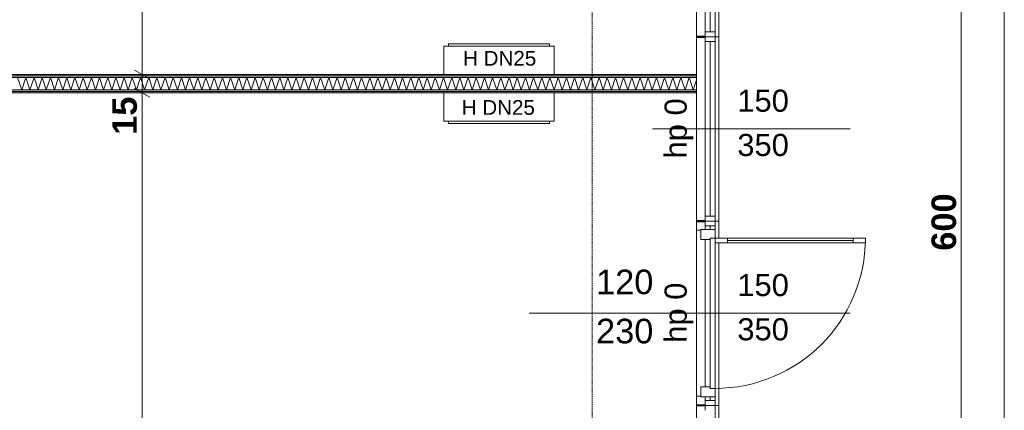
# Model space of a CAD drawing. Extents: x -7314 to 11761, y 144 to 9383.
# Tile 73 of 193: x 2847 to 3648, y 3934 to 4252. Entities that reach past the tile are written whole.
import ezdxf
from ezdxf.xclip import XClip

# ---------------------------------------------------------------- set-up
doc = ezdxf.new("R2010")
doc.units = 0
doc.header["$MEASUREMENT"] = 0
doc.header["$XCLIPFRAME"] = 0
for name, pattern in [('Krawędzie ukryte', [68, 48, -20]), ('Przerywana gęsta', [36, 24, -12]), ('Wipeout_Contour', [20000, 0, -20000])]:
    doc.linetypes.add(name, pattern=pattern)
for name, color, linetype in [('FORMA - Arch 01 - 220-A Ściany', 7, 'Continuous'), ('FORMA - Arch 01 - 410-K Osie', 7, 'Continuous'), ('FORMA - Arch 04 - Wymiary i opisy ppoż', 7, 'Continuous'), ('FORMA - Arch 04 - Wymiary ogólne', 7, 'Continuous')]:
    doc.layers.add(name, color=color, linetype=linetype)
doc.styles.add('STYL_AUTOMATYCZNY_2', font='arial.ttf')
doc.styles.add('STYL_AUTOMATYCZNY_9', font='arial.ttf')
pattern_1 = [(45, (4185.3, -5972.398), (-17.67767, 17.67767), []), (45, (4181.764, -5968.863), (-17.67767, 17.67767), []), (45, (4178.229, -5965.327), (-17.67767, 17.67767), [])]
pattern_2 = [(0, (4185.3, -5972.398), (0, 7.5), [0, -7.5])]

# ---------------------------------------------------------------- blocks, each defined once
blk = doc.blocks.new('*X44')
at = {"layer": 'FORMA - Arch 01 - 220-A Ściany', "color": 7, "linetype": 'Continuous', "lineweight": 5, "ltscale": 0.025}
for p, q in [((2845.3, 4204.93), (2848.63, 4194.93)), ((2848.63, 4194.93), (2851.97, 4204.93)), ((2851.97, 4204.93), (2855.3, 4194.93)), ((2855.3, 4194.93), (2858.63, 4204.93)), ((2858.63, 4204.93), (2861.97, 4194.93)), ((2861.97, 4194.93), (2865.3, 4204.93)), ((2865.3, 4204.93), (2868.63, 4194.93)), ((2868.63, 4194.93), (2871.97, 4204.93)), ((2871.97, 4204.93), (2875.3, 4194.93)), ((2875.3, 4194.93), (2878.63, 4204.93)), ((2878.63, 4204.93), (2881.97, 4194.93)), ((2881.97, 4194.93), (2885.3, 4204.93)), ((2885.3, 4204.93), (2888.63, 4194.93)), ((2888.63, 4194.93), (2891.97, 4204.93)), ((2891.97, 4204.93), (2895.3, 4194.93)), ((2895.3, 4194.93), (2898.63, 4204.93)), ((2898.63, 4204.93), (2901.97, 4194.93)), ((2901.97, 4194.93), (2905.3, 4204.93)), ((2905.3, 4204.93), (2908.63, 4194.93)), ((2908.63, 4194.93), (2911.97, 4204.93)), ((2911.97, 4204.93), (2915.3, 4194.93)), ((2915.3, 4194.93), (2918.63, 4204.93)), ((2918.63, 4204.93), (2921.97, 4194.93)), ((2921.97, 4194.93), (2925.3, 4204.93)), ((2925.3, 4204.93), (2928.63, 4194.93)), ((2928.63, 4194.93), (2931.97, 4204.93)), ((2931.97, 4204.93), (2935.3, 4194.93)), ((2935.3, 4194.93), (2938.63, 4204.93)), ((2938.63, 4204.93), (2941.97, 4194.93)), ((2941.97, 4194.93), (2945.3, 4204.93)), ((2945.3, 4204.93), (2948.63, 4194.93)), ((2948.63, 4194.93), (2951.97, 4204.93)), ((2951.97, 4204.93), (2955.3, 4194.93)), ((2955.3, 4194.93), (2958.63, 4204.93)), ((2958.63, 4204.93), (2961.97, 4194.93)), ((2961.97, 4194.93), (2965.3, 4204.93)), ((2965.3, 4204.93), (2968.63, 4194.93)), ((2968.63, 4194.93), (2971.97, 4204.93)), ((2971.97, 4204.93), (2975.3, 4194.93)), ((2975.3, 4194.93), (2978.63, 4204.93)), ((2978.63, 4204.93), (2981.97, 4194.93)), ((2981.97, 4194.93), (2985.3, 4204.93)), ((2985.3, 4204.93), (2988.63, 4194.93)), ((2988.63, 4194.93), (2991.97, 4204.93)), ((2991.97, 4204.93), (2995.3, 4194.93)), ((2995.3, 4194.93), (2998.63, 4204.93)), ((2998.63, 4204.93), (3001.97, 4194.93)), ((3001.97, 4194.93), (3005.3, 4204.93)), ((3005.3, 4204.93), (3008.63, 4194.93)), ((3008.63, 4194.93), (3011.97, 4204.93)), ((3011.97, 4204.93), (3015.3, 4194.93)), ((3015.3, 4194.93), (3018.63, 4204.93)), ((3018.63, 4204.93), (3021.97, 4194.93)), ((3021.97, 4194.93), (3025.3, 4204.93)), ((3025.3, 4204.93), (3028.63, 4194.93)), ((3028.63, 4194.93), (3031.97, 4204.93)), ((3031.97, 4204.93), (3035.3, 4194.93)), ((3035.3, 4194.93), (3038.63, 4204.93)), ((3038.63, 4204.93), (3041.97, 4194.93)), ((3041.97, 4194.93), (3045.3, 4204.93)), ((3045.3, 4204.93), (3048.63, 4194.93)), ((3048.63, 4194.93), (3051.97, 4204.93)), ((3051.97, 4204.93), (3055.3, 4194.93)), ((3055.3, 4194.93), (3058.63, 4204.93)), ((3058.63, 4204.93), (3061.97, 4194.93)), ((3061.97, 4194.93), (3065.3, 4204.93)), ((3065.3, 4204.93), (3068.63, 4194.93)), ((3068.63, 4194.93), (3071.97, 4204.93)), ((3071.97, 4204.93), (3075.3, 4194.93)), ((3075.3, 4194.93), (3078.63, 4204.93)), ((3078.63, 4204.93), (3081.97, 4194.93)), ((3081.97, 4194.93), (3085.3, 4204.93)), ((3085.3, 4204.93), (3088.63, 4194.93)), ((3088.63, 4194.93), (3091.97, 4204.93)), ((3091.97, 4204.93), (3095.3, 4194.93)), ((3095.3, 4194.93), (3098.63, 4204.93)), ((3098.63, 4204.93), (3101.97, 4194.93)), ((3101.97, 4194.93), (3105.3, 4204.93)), ((3105.3, 4204.93), (3108.63, 4194.93)), ((3108.63, 4194.93), (3111.97, 4204.93)), ((3111.97, 4204.93), (3115.3, 4194.93)), ((3115.3, 4194.93), (3118.63, 4204.93)), ((3118.63, 4204.93), (3121.97, 4194.93)), ((3121.97, 4194.93), (3125.3, 4204.93)), ((3125.3, 4204.93), (3128.63, 4194.93)), ((3128.63, 4194.93), (3131.97, 4204.93)), ((3131.97, 4204.93), (3135.3, 4194.93)), ((3135.3, 4194.93), (3138.63, 4204.93)), ((3138.63, 4204.93), (3141.97, 4194.93)), ((3141.97, 4194.93), (3145.3, 4204.93)), ((3145.3, 4204.93), (3148.63, 4194.93)), ((3148.63, 4194.93), (3151.97, 4204.93)), ((3151.97, 4204.93), (3155.3, 4194.93)), ((3155.3, 4194.93), (3158.63, 4204.93)), ((3158.63, 4204.93), (3161.97, 4194.93)), ((3161.97, 4194.93), (3165.3, 4204.93)), ((3165.3, 4204.93), (3168.63, 4194.93)), ((3168.63, 4194.93), (3171.97, 4204.93)), ((3171.97, 4204.93), (3175.3, 4194.93)), ((3175.3, 4194.93), (3178.63, 4204.93)), ((3178.63, 4204.93), (3181.97, 4194.93)), ((3181.97, 4194.93), (3185.3, 4204.93)), ((3185.3, 4204.93), (3188.63, 4194.93)), ((3188.63, 4194.93), (3191.97, 4204.93)), ((3191.97, 4204.93), (3195.3, 4194.93)), ((3195.3, 4194.93), (3198.63, 4204.93)), ((3198.63, 4204.93), (3201.97, 4194.93)), ((3201.97, 4194.93), (3205.3, 4204.93)), ((3205.3, 4204.93), (3208.63, 4194.93)), ((3208.63, 4194.93), (3211.97, 4204.93)), ((3211.97, 4204.93), (3215.3, 4194.93)), ((3215.3, 4194.93), (3218.63, 4204.93)), ((3218.63, 4204.93), (3221.97, 4194.93)), ((3221.97, 4194.93), (3225.3, 4204.93)), ((3225.3, 4204.93), (3228.63, 4194.93)), ((3228.63, 4194.93), (3231.97, 4204.93)), ((3231.97, 4204.93), (3235.3, 4194.93)), ((3235.3, 4194.93), (3238.63, 4204.93)), ((3238.63, 4204.93), (3241.97, 4194.93)), ((3241.97, 4194.93), (3245.3, 4204.93)), ((3245.3, 4204.93), (3248.63, 4194.93)), ((3248.63, 4194.93), (3251.97, 4204.93)), ((3251.97, 4204.93), (3255.3, 4194.93)), ((3255.3, 4194.93), (3258.63, 4204.93)), ((3258.63, 4204.93), (3261.97, 4194.93)), ((3261.97, 4194.93), (3265.3, 4204.93)), ((3265.3, 4204.93), (3268.63, 4194.93)), ((3268.63, 4194.93), (3271.97, 4204.93)), ((3271.97, 4204.93), (3275.3, 4194.93)), ((3275.3, 4194.93), (3278.63, 4204.93)), ((3278.63, 4204.93), (3281.97, 4194.93)), ((3281.97, 4194.93), (3285.3, 4204.93)), ((3285.3, 4204.93), (3288.63, 4194.93)), ((3288.63, 4194.93), (3291.97, 4204.93)), ((3291.97, 4204.93), (3295.3, 4194.93)), ((3295.3, 4194.93), (3298.63, 4204.93)), ((3298.63, 4204.93), (3301.97, 4194.93)), ((3301.97, 4194.93), (3305.3, 4204.93)), ((3305.3, 4204.93), (3308.63, 4194.93)), ((3308.63, 4194.93), (3311.97, 4204.93)), ((3311.97, 4204.93), (3315.3, 4194.93)), ((3315.3, 4194.93), (3318.63, 4204.93)), ((3318.63, 4204.93), (3321.97, 4194.93)), ((3321.97, 4194.93), (3325.3, 4204.93)), ((3325.3, 4204.93), (3328.63, 4194.93)), ((3328.63, 4194.93), (3331.97, 4204.93)), ((3331.97, 4204.93), (3335.3, 4194.93)), ((3335.3, 4194.93), (3338.63, 4204.93)), ((3338.63, 4204.93), (3341.97, 4194.93)), ((3341.97, 4194.93), (3345.3, 4204.93)), ((3345.3, 4204.93), (3348.63, 4194.93)), ((3348.63, 4194.93), (3351.97, 4204.93)), ((3351.97, 4204.93), (3355.3, 4194.93)), ((3355.3, 4194.93), (3358.63, 4204.93)), ((3358.63, 4204.93), (3361.97, 4194.93)), ((3361.97, 4194.93), (3365.3, 4204.93)), ((3365.3, 4204.93), (3368.63, 4194.93)), ((3368.63, 4194.93), (3371.97, 4204.93)), ((3371.97, 4204.93), (3375.3, 4194.93)), ((3375.3, 4194.93), (3378.63, 4204.93)), ((3378.63, 4204.93), (3381.97, 4194.93)), ((3381.97, 4194.93), (3385.3, 4204.93)), ((3385.3, 4204.93), (3388.63, 4194.93)), ((3388.63, 4194.93), (3391.97, 4204.93)), ((3391.97, 4204.93), (3395.3, 4194.93)), ((3395.3, 4194.93), (3398.04, 4203.16))]:
    blk.add_line(p, q, dxfattribs=at)
blk = doc.blocks.new('Rysunek_1_1', base_point=(4185.3, -5972.4))
at = {"layer": 'FORMA - Arch 01 - 220-A Ściany', "color": 7, "linetype": 'Continuous', "lineweight": 13, "ltscale": 0.025}
for p, q in [((3413.04, 4238.12), (3416.04, 4238.12)), ((3413.04, 4088.12), (3416.04, 4088.12)), ((3413.04, 3938.12), (3416.04, 3938.12)), ((3416.04, 3938.12), (3416.04, 3788.12))]:
    blk.add_line(p, q, dxfattribs=at)
at = {"layer": 'FORMA - Arch 01 - 220-A Ściany', "color": 7, "linetype": 'Przerywana gęsta', "lineweight": 13, "ltscale": 0.025}
blk.add_line((3413.04, 3938.12), (3413.04, 3788.12), dxfattribs=at)
at = {"layer": 'FORMA - Arch 04 - Wymiary i opisy ppoż', "color": 1, "linetype": 'Continuous', "lineweight": 13, "ltscale": 0.025}
for p, q in [((3278.14, 4232.43), (3196.14, 4232.43)), ((3196.14, 4232.43), (3196.14, 4230.43)), ((3278.14, 4230.43), (3278.14, 4232.43)), ((3282.14, 4230.43), (3192.14, 4230.43)), ((3196.14, 4230.43), (3278.14, 4230.43)), ((3282.14, 4169.43), (3192.14, 4169.43)), ((3196.14, 4167.43), (3196.14, 4169.43)), ((3196.14, 4169.43), (3278.14, 4169.43)), ((3278.14, 4169.43), (3278.14, 4167.43)), ((3278.14, 4167.43), (3196.14, 4167.43))]:
    blk.add_line(p, q, dxfattribs=at)
at = {"layer": 'FORMA - Arch 04 - Wymiary ogólne', "color": 154, "linetype": 'Continuous', "lineweight": 13, "ltscale": 0.025}
for p, q in [((3648.5, 718.9), (3648.5, 5986.9)), ((3613.5, 3786.9), (3613.5, 4386.9))]:
    blk.add_line(p, q, dxfattribs=at)
at = {"layer": 'FORMA - Arch 01 - 220-A Ściany', "color": 7, "linetype": 'Continuous', "lineweight": 13, "char_height": 18, "attachment_point": 7, "style": 'STYL_AUTOMATYCZNY_2'}
for s, insert in [('\\A1;{\\pql;\\pt0;\\fArial|b0|i0|c238|p0;\\W1.000000;150\\fArial|b0|i0|c238|p0;\\W1.000000;\\A1{\\H.66x;\\S^  ;}\\fArial|b0|i0|c238|p0;\\W1.000000;\\fArial|b0|i0|c238|p0;\\W1.000000;}', (3431.16, 4171.82)), ('\\A1;{\\pql;\\pt0;\\fArial|b0|i0|c238|p0;\\W1.000000;350\\fArial|b0|i0|c238|p0;\\W1.000000;\\A1{\\H.66x;\\S^  ;}\\fArial|b0|i0|c238|p0;\\W1.000000;\\fArial|b0|i0|c238|p0;\\W1.000000;}', (3431.16, 4135.8)), ('\\A1;{\\pql;\\pt0;\\fArial|b0|i0|c238|p0;\\W1.000000;350\\fArial|b0|i0|c238|p0;\\W1.000000;\\A1{\\H.66x;\\S^  ;}\\fArial|b0|i0|c238|p0;\\W1.000000;\\fArial|b0|i0|c238|p0;\\W1.000000;}', (3431.16, 3985.8)), ('\\A1;{\\pql;\\pt0;\\fArial|b0|i0|c238|p0;\\W1.000000;150\\fArial|b0|i0|c238|p0;\\W1.000000;\\A1{\\H.66x;\\S^  ;}\\fArial|b0|i0|c238|p0;\\W1.000000;\\fArial|b0|i0|c238|p0;\\W1.000000;}', (3431.16, 3871.82))]:
    blk.add_mtext(s, dxfattribs=dict(at, insert=insert))
at = {"layer": 'FORMA - Arch 01 - 220-A Ściany', "color": 7, "linetype": 'Continuous', "lineweight": 13, "insert": (3395.37, 3989.09), "char_height": 18, "attachment_point": 7, "rotation": 90, "style": 'STYL_AUTOMATYCZNY_2'}
blk.add_mtext('\\A1;{\\pql;\\pt0;\\fArial|b0|i0|c238|p0;\\W1.000000;hp 0\\fArial|b0|i0|c238|p0;\\W1.000000;\\A1{\\H.66x;\\S^  ;}\\fArial|b0|i0|c238|p0;\\W1.000000;\\fArial|b0|i0|c238|p0;\\W1.000000;}', dxfattribs=at)
at = {"layer": 'FORMA - Arch 04 - Wymiary i opisy ppoż', "color": 1, "linetype": 'Continuous', "lineweight": 13, "char_height": 12, "style": 'STYL_AUTOMATYCZNY_2'}
for s, insert, attachment_point in [('\\A1;{\\pql;\\fArial|b0|i0|c238|p0;\\W1.000000;H DN25}', (3207.87, 4220.51), 4), ('\\A1;{\\pqr;\\fArial|b0|i0|c238|p0;\\W1.000000;H DN25}', (3266.4, 4180.51), 6)]:
    blk.add_mtext(s, dxfattribs=dict(at, insert=insert, attachment_point=attachment_point))
at = {"layer": 'FORMA - Arch 04 - Wymiary ogólne', "color": 154, "linetype": 'Continuous', "lineweight": 13, "char_height": 20, "attachment_point": 7, "rotation": 90, "style": 'STYL_AUTOMATYCZNY_9'}
for s, insert, width in [('\\A1;{\\pql;\\fArial|b1|i0|c238|p0;\\W1.000000;15}', (2942.61, 4158.31), 30.509), ('\\A1;{\\pql;\\fArial|b1|i0|c238|p0;\\W1.000000;600}', (3609.5, 4064.02), 45.7634)]:
    blk.add_mtext(s, dxfattribs=dict(at, insert=insert, width=width))
at = {"color": 254, "linetype": 'Wipeout_Contour', "lineweight": 0, "ltscale": 27169.739008}
blk.add_wipeout([(3398.04, 4237.62), (3405.04, 4237.62), (3405.04, 4238.12), (3398.54, 4238.12), (3398.04, 4238.12)], dxfattribs=at).dxf.layer = 'FORMA - Arch 01 - 220-A Ściany'
at = {"color": 254, "linetype": 'Wipeout_Contour', "lineweight": 0, "ltscale": 26588.946663}
blk.add_wipeout([(3398.04, 4087.62), (3405.04, 4087.62), (3405.04, 4088.12), (3398.54, 4088.12), (3398.04, 4088.12)], dxfattribs=at).dxf.layer = 'FORMA - Arch 01 - 220-A Ściany'
at = {"color": 254, "linetype": 'Wipeout_Contour', "lineweight": 0, "ltscale": 26016.810936}
blk.add_wipeout([(3398.04, 3937.62), (3405.04, 3937.62), (3405.04, 3938.12), (3398.54, 3938.12), (3398.04, 3938.12)], dxfattribs=at).dxf.layer = 'FORMA - Arch 01 - 220-A Ściany'
at = {"layer": 'FORMA - Arch 01 - 220-A Ściany', "linetype": 'Continuous', "lineweight": 5}
h = blk.add_hatch(dxfattribs=at)
h.set_pattern_fill('Aluminium_0001', style=0, pattern_type=2)
h.set_pattern_definition(pattern_1)
h.paths.add_polyline_path([(3398.04, 4237.62), (3405.04, 4237.62), (3405.04, 4238.12), (3398.54, 4238.12), (3398.04, 4238.12)])
h = blk.add_hatch(dxfattribs=at)
h.set_pattern_fill('Aluminium_0001', style=0, pattern_type=2)
h.set_pattern_definition(pattern_1)
h.paths.add_polyline_path([(3398.04, 4087.62), (3405.04, 4087.62), (3405.04, 4088.12), (3398.54, 4088.12), (3398.04, 4088.12)])
h = blk.add_hatch(dxfattribs=at)
h.set_pattern_fill('Aluminium_0001', style=0, pattern_type=2)
h.set_pattern_definition(pattern_1)
h.paths.add_polyline_path([(3398.04, 3937.62), (3405.04, 3937.62), (3405.04, 3938.12), (3398.54, 3938.12), (3398.04, 3938.12)])
at = {"color": 254, "linetype": 'Wipeout_Contour', "lineweight": 0, "ltscale": 27170.518653}
blk.add_wipeout([(3398.04, 4238.12), (3398.54, 4238.12), (3405.04, 4238.12), (3405.04, 4238.62), (3398.04, 4238.62)], dxfattribs=at).dxf.layer = 'FORMA - Arch 01 - 220-A Ściany'
at = {"color": 254, "linetype": 'Wipeout_Contour', "lineweight": 0, "ltscale": 26589.715129}
blk.add_wipeout([(3398.04, 4088.12), (3398.54, 4088.12), (3405.04, 4088.12), (3405.04, 4088.62), (3398.04, 4088.62)], dxfattribs=at).dxf.layer = 'FORMA - Arch 01 - 220-A Ściany'
at = {"color": 254, "linetype": 'Wipeout_Contour', "lineweight": 0, "ltscale": 26017.567473}
blk.add_wipeout([(3398.04, 3938.12), (3398.54, 3938.12), (3405.04, 3938.12), (3405.04, 3938.62), (3398.04, 3938.62)], dxfattribs=at).dxf.layer = 'FORMA - Arch 01 - 220-A Ściany'
at = {"layer": 'FORMA - Arch 01 - 220-A Ściany', "linetype": 'Continuous', "lineweight": 5}
h = blk.add_hatch(dxfattribs=at)
h.set_pattern_fill('Aluminium_0001', style=0, pattern_type=2)
h.set_pattern_definition(pattern_1)
h.paths.add_polyline_path([(3398.04, 4238.12), (3398.54, 4238.12), (3405.04, 4238.12), (3405.04, 4238.62), (3398.04, 4238.62)])
h = blk.add_hatch(dxfattribs=at)
h.set_pattern_fill('Aluminium_0001', style=0, pattern_type=2)
h.set_pattern_definition(pattern_1)
h.paths.add_polyline_path([(3398.04, 4088.12), (3398.54, 4088.12), (3405.04, 4088.12), (3405.04, 4088.62), (3398.04, 4088.62)])
h = blk.add_hatch(dxfattribs=at)
h.set_pattern_fill('Aluminium_0001', style=0, pattern_type=2)
h.set_pattern_definition(pattern_1)
h.paths.add_polyline_path([(3398.04, 3938.12), (3398.54, 3938.12), (3405.04, 3938.12), (3405.04, 3938.62), (3398.04, 3938.62)])
at = {"layer": 'FORMA - Arch 01 - 220-A Ściany', "color": 7, "linetype": 'Continuous', "lineweight": 13, "ltscale": 0.025}
for p, q in [((3398.04, 4387.62), (3398.04, 4238.62)), ((3398.04, 4237.62), (3398.04, 4088.62)), ((3398.04, 4087.62), (3398.04, 3938.62)), ((3398.04, 3937.62), (3398.04, 3788.62))]:
    blk.add_line(p, q, dxfattribs=at)
at = {"layer": 'FORMA - Arch 01 - 220-A Ściany', "color": 7, "linetype": 'Continuous', "lineweight": 15, "ltscale": 0.025}
for p, q in [((3405.04, 4238.62), (3398.04, 4238.62)), ((3398.04, 4238.12), (3398.04, 4238.62)), ((3398.04, 4238.12), (3398.04, 4238.62)), ((3398.04, 4238.12), (3398.04, 4237.62)), ((3398.04, 4238.12), (3398.04, 4237.62)), ((3405.04, 4237.62), (3398.04, 4237.62)), ((3405.04, 4238.12), (3405.04, 4238.62)), ((3405.04, 4238.12), (3405.04, 4237.62)), ((3405.04, 4088.62), (3398.04, 4088.62)), ((3398.04, 4088.12), (3398.04, 4088.62)), ((3398.04, 4088.12), (3398.04, 4088.62)), ((3398.04, 4088.12), (3398.04, 4087.62)), ((3398.04, 4088.12), (3398.04, 4087.62)), ((3405.04, 4088.12), (3405.04, 4088.62)), ((3405.04, 4088.12), (3405.04, 4087.62)), ((3405.04, 4087.62), (3398.04, 4087.62)), ((3405.04, 3938.62), (3398.04, 3938.62)), ((3398.04, 3938.12), (3398.04, 3938.62)), ((3398.04, 3938.12), (3398.04, 3938.62)), ((3398.04, 3938.12), (3398.04, 3937.62)), ((3398.04, 3938.12), (3398.04, 3937.62)), ((3405.04, 3937.62), (3398.04, 3937.62)), ((3405.04, 3938.12), (3405.04, 3938.62)), ((3405.04, 3938.12), (3405.04, 3937.62))]:
    blk.add_line(p, q, dxfattribs=at)
at = {"color": 254, "linetype": 'Wipeout_Contour', "lineweight": 0, "ltscale": 19431.659416}
blk.add_wipeout([(3398.04, 4207.43), (929.04, 4207.43), (929.04, 4206.18), (3398.04, 4206.18)], dxfattribs=at).dxf.layer = 'FORMA - Arch 01 - 220-A Ściany'
at = {"color": 254, "linetype": 'Wipeout_Contour', "lineweight": 0, "ltscale": 19463.725434}
blk.add_wipeout([(1099.79, 4192.43), (3398.04, 4192.43), (3398.04, 4193.68), (1099.79, 4193.68)], dxfattribs=at).dxf.layer = 'FORMA - Arch 01 - 220-A Ściany'
at = {"color": 254, "linetype": 'Wipeout_Contour', "lineweight": 0, "ltscale": 20828.671776}
blk.add_wipeout([(3413.04, 3938.12), (3405.04, 3938.12), (3405.04, 3934.12), (3413.04, 3934.12)], dxfattribs=at).dxf.layer = 'FORMA - Arch 01 - 220-A Ściany'
at = {"layer": 'FORMA - Arch 01 - 220-A Ściany', "linetype": 'Continuous', "lineweight": 5}
h = blk.add_hatch(dxfattribs=at)
h.set_pattern_fill('Gips_0001', style=0, pattern_type=2)
h.set_pattern_definition(pattern_2)
h.paths.add_polyline_path([(3398.04, 4207.43), (929.04, 4207.43), (929.04, 4206.18), (3398.04, 4206.18)])
h = blk.add_hatch(dxfattribs=at)
h.set_pattern_fill('Gips_0001', style=0, pattern_type=2)
h.set_pattern_definition(pattern_2)
h.paths.add_polyline_path([(1099.79, 4192.43), (3398.04, 4192.43), (3398.04, 4193.68), (1099.79, 4193.68)])
at = {"layer": 'FORMA - Arch 01 - 220-A Ściany', "color": 7, "linetype": 'Przerywana gęsta', "lineweight": 13, "ltscale": 0.025}
blk.add_line((3413.04, 4088.12), (3413.04, 3938.12), dxfattribs=at)
at = {"layer": 'FORMA - Arch 01 - 220-A Ściany', "color": 7, "linetype": 'Continuous', "lineweight": 13, "ltscale": 0.025}
for p, q in [((3416.04, 4088.12), (3416.04, 3938.12)), ((3416.04, 3938.12), (3413.04, 3938.12))]:
    blk.add_line(p, q, dxfattribs=at)
at = {"layer": 'FORMA - Arch 01 - 220-A Ściany', "color": 7, "linetype": 'Continuous', "lineweight": 15, "ltscale": 0.025}
for p, q in [((3405.04, 3937.62), (3398.04, 3937.62)), ((3405.04, 3934.12), (3405.04, 3938.12)), ((3412.54, 3938.12), (3405.04, 3938.12)), ((3412.54, 3938.12), (3405.04, 3938.12)), ((3413.04, 3938.12), (3412.54, 3938.12)), ((3413.04, 3938.12), (3412.54, 3938.12)), ((3413.04, 3938.12), (3413.04, 3934.12))]:
    blk.add_line(p, q, dxfattribs=at)
at = {"color": 254, "linetype": 'Wipeout_Contour', "lineweight": 0, "ltscale": 19427.273492}
blk.add_wipeout([(3398.04, 4206.18), (929.04, 4206.18), (929.04, 4204.93), (3398.04, 4204.93)], dxfattribs=at).dxf.layer = 'FORMA - Arch 01 - 220-A Ściany'
at = {"color": 254, "linetype": 'Wipeout_Contour', "lineweight": 0, "ltscale": 19467.452305}
blk.add_wipeout([(1098.54, 4193.68), (3398.04, 4193.68), (3398.04, 4194.93), (1098.54, 4194.93)], dxfattribs=at).dxf.layer = 'FORMA - Arch 01 - 220-A Ściany'
at = {"color": 254, "linetype": 'Wipeout_Contour', "lineweight": 0, "ltscale": 21285.838811}
blk.add_wipeout([(3413.04, 4088.12), (3405.04, 4088.12), (3405.04, 4084.12), (3413.04, 4084.12)], dxfattribs=at).dxf.layer = 'FORMA - Arch 01 - 220-A Ściany'
at = {"color": 254, "linetype": 'Wipeout_Contour', "lineweight": 0, "ltscale": 20840.768869}
blk.add_wipeout([(3405.04, 3938.12), (3413.04, 3938.12), (3413.04, 3942.12), (3405.04, 3942.12)], dxfattribs=at).dxf.layer = 'FORMA - Arch 01 - 220-A Ściany'
at = {"layer": 'FORMA - Arch 01 - 220-A Ściany', "linetype": 'Continuous', "lineweight": 5}
h = blk.add_hatch(dxfattribs=at)
h.set_pattern_fill('Gips_0001', style=0, pattern_type=2)
h.set_pattern_definition(pattern_2)
h.paths.add_polyline_path([(3398.04, 4206.18), (929.04, 4206.18), (929.04, 4204.93), (3398.04, 4204.93)])
h = blk.add_hatch(dxfattribs=at)
h.set_pattern_fill('Gips_0001', style=0, pattern_type=2)
h.set_pattern_definition(pattern_2)
h.paths.add_polyline_path([(1098.54, 4193.68), (3398.04, 4193.68), (3398.04, 4194.93), (1098.54, 4194.93)])
at = {"color": 254, "linetype": 'Wipeout_Contour', "lineweight": 0, "ltscale": 21063.244413}
blk.add_wipeout([(3413.04, 4084.12), (3405.04, 4084.12), (3405.04, 3942.12), (3413.04, 3942.12)], dxfattribs=at).dxf.layer = 'FORMA - Arch 01 - 220-A Ściany'
at = {"layer": 'FORMA - Arch 01 - 220-A Ściany', "color": 7, "linetype": 'Przerywana gęsta', "lineweight": 13, "ltscale": 0.025}
blk.add_line((3413.04, 4238.12), (3413.04, 4088.12), dxfattribs=at)
at = {"layer": 'FORMA - Arch 01 - 220-A Ściany', "color": 7, "linetype": 'Continuous', "lineweight": 13, "ltscale": 0.025}
for p, q in [((3416.04, 4238.12), (3416.04, 4088.12)), ((3416.04, 4088.12), (3413.04, 4088.12)), ((3405.04, 3942.12), (3405.04, 4084.12)), ((3409.04, 4084.12), (3409.04, 3942.12)), ((3413.04, 4084.12), (3413.04, 3942.12))]:
    blk.add_line(p, q, dxfattribs=at)
at = {"layer": 'FORMA - Arch 01 - 220-A Ściany', "color": 7, "linetype": 'Continuous', "lineweight": 15, "ltscale": 0.025}
for p, q in [((3405.04, 4084.12), (3405.04, 4088.12)), ((3412.54, 4088.12), (3405.04, 4088.12)), ((3412.54, 4088.12), (3405.04, 4088.12)), ((3413.04, 4088.12), (3412.54, 4088.12)), ((3413.04, 4088.12), (3412.54, 4088.12)), ((3413.04, 4088.12), (3413.04, 4084.12)), ((3405.04, 4087.62), (3398.04, 4087.62)), ((3413.04, 4084.12), (3405.04, 4084.12)), ((3261.67, 4013.12), (3421.13, 4013.12)), ((3523.04, 4013.12), (3362.13, 4013.12)), ((3405.04, 3938.62), (3398.04, 3938.62)), ((3405.04, 3938.12), (3405.04, 3942.12)), ((3405.04, 3942.12), (3413.04, 3942.12)), ((3412.54, 3938.12), (3405.04, 3938.12)), ((3412.54, 3938.12), (3405.04, 3938.12)), ((3413.04, 3938.12), (3412.54, 3938.12)), ((3413.04, 3938.12), (3412.54, 3938.12)), ((3413.04, 3942.12), (3413.04, 3938.12))]:
    blk.add_line(p, q, dxfattribs=at)
at = {"layer": 'FORMA - Arch 01 - 220-A Ściany', "color": 7, "linetype": 'Continuous', "lineweight": 13, "ltscale": 0.025}
blk.add_arc((3413.04, 4074.32), 122.4, 270, 0, dxfattribs=at)
at = {"layer": 'FORMA - Arch 01 - 220-A Ściany', "color": 7, "linetype": 'Continuous', "lineweight": 13, "insert": (3316.2, 3982.77), "char_height": 20, "attachment_point": 7, "style": 'STYL_AUTOMATYCZNY_2'}
blk.add_mtext('\\A1;{\\pql;\\pt0;\\fArial|b0|i0|c238|p0;\\W1.000000;230\\fArial|b0|i0|c238|p0;\\W1.000000;\\A1{\\H.66x;\\S^  ;}\\fArial|b0|i0|c238|p0;\\W1.000000;\\fArial|b0|i0|c238|p0;\\W1.000000;}', dxfattribs=at)
at = {"color": 254, "linetype": 'Wipeout_Contour', "lineweight": 0, "ltscale": 19486.448802}
blk.add_wipeout([(1097.29, 4194.93), (3398.04, 4194.93), (3398.04, 4204.93), (1097.29, 4204.93)], dxfattribs=at).dxf.layer = 'FORMA - Arch 01 - 220-A Ściany'
at = {"layer": 'FORMA - Arch 01 - 220-A Ściany', "color": 7, "linetype": 'Continuous', "lineweight": 13, "ltscale": 0.025}
for p, q in [((3398.04, 4206.18), (929.04, 4206.18)), ((3398.04, 4204.93), (1097.29, 4204.93)), ((1097.29, 4194.93), (3398.04, 4194.93)), ((1098.54, 4193.68), (3398.04, 4193.68))]:
    blk.add_line(p, q, dxfattribs=at)
at = {"layer": 'FORMA - Arch 01 - 220-A Ściany', "color": 7, "linetype": 'Continuous', "lineweight": 15, "ltscale": 0.025, "flags": 128}
for points in [[(3398.04, 4207.43), (929.04, 4207.43)], [(3398.04, 4192.43), (3398.04, 4207.43)], [(1099.79, 4192.43), (3398.04, 4192.43)]]:
    blk.add_lwpolyline(points, dxfattribs=at)
at = {"layer": 'FORMA - Arch 01 - 410-K Osie', "color": 7, "linetype": 'Krawędzie ukryte', "lineweight": 13, "ltscale": 0.025}
blk.add_line((3313.04, 567.07), (3313.04, 6163.06), dxfattribs=at)
at = {"layer": 'FORMA - Arch 04 - Wymiary i opisy ppoż', "color": 1, "linetype": 'Continuous', "lineweight": 13, "ltscale": 0.025}
for p, q in [((3192.14, 4230.43), (3192.14, 4207.43)), ((3282.14, 4207.43), (3282.14, 4230.43)), ((3192.14, 4207.43), (3282.14, 4207.43)), ((3192.14, 4169.43), (3192.14, 4192.43)), ((3192.14, 4192.43), (3282.14, 4192.43)), ((3282.14, 4192.43), (3282.14, 4169.43))]:
    blk.add_line(p, q, dxfattribs=at)
at = {"layer": 'FORMA - Arch 04 - Wymiary ogólne', "color": 154, "linetype": 'Continuous', "lineweight": 13, "ltscale": 0.025}
for p, q in [((2946.61, 4207.43), (2946.61, 5986.9)), ((2940.36, 4211.04), (2952.86, 4203.82)), ((2955.99, 4207.43), (2937.24, 4207.43)), ((2946.61, 4192.43), (2946.61, 4207.43)), ((2955.99, 4192.43), (2937.24, 4192.43)), ((2940.36, 4196.04), (2952.86, 4188.82)), ((2946.61, 2594.4), (2946.61, 4192.43))]:
    blk.add_line(p, q, dxfattribs=at)
at = {"color": 7, "linetype": 'Continuous', "lineweight": 13, "ltscale": 0.025}
blk.add_blockref('*X44', (0, 0), dxfattribs=at)
at = {"layer": 'FORMA - Arch 01 - 220-A Ściany', "color": 7, "linetype": 'Continuous', "lineweight": 13, "insert": (3395.37, 4139.09), "char_height": 18, "attachment_point": 7, "rotation": 90, "style": 'STYL_AUTOMATYCZNY_2'}
blk.add_mtext('\\A1;{\\pql;\\pt0;\\fArial|b0|i0|c238|p0;\\W1.000000;hp 0\\fArial|b0|i0|c238|p0;\\W1.000000;\\A1{\\H.66x;\\S^  ;}\\fArial|b0|i0|c238|p0;\\W1.000000;\\fArial|b0|i0|c238|p0;\\W1.000000;}', dxfattribs=at)
at = {"color": 254, "linetype": 'Wipeout_Contour', "lineweight": 0, "ltscale": 21749.949418}
blk.add_wipeout([(3413.04, 4238.12), (3405.04, 4238.12), (3405.04, 4234.12), (3413.04, 4234.12)], dxfattribs=at).dxf.layer = 'FORMA - Arch 01 - 220-A Ściany'
at = {"color": 254, "linetype": 'Wipeout_Contour', "lineweight": 0, "ltscale": 21298.126983}
blk.add_wipeout([(3405.04, 4088.12), (3413.04, 4088.12), (3413.04, 4092.12), (3405.04, 4092.12)], dxfattribs=at).dxf.layer = 'FORMA - Arch 01 - 220-A Ściany'
at = {"color": 254, "linetype": 'Wipeout_Contour', "lineweight": 0, "ltscale": 31877.798365}
blk.add_wipeout([(3401.54, 4081.12), (3401.54, 4073.12), (3409.04, 4073.12), (3409.04, 4074.32), (3413.04, 4074.32), (3413.04, 4081.12)], dxfattribs=at).dxf.layer = 'FORMA - Arch 01 - 220-A Ściany'
at = {"color": 254, "linetype": 'Wipeout_Contour', "lineweight": 0, "ltscale": 21558.40621}
blk.add_wipeout([(3535.44, 4074.32), (3525.44, 4074.32), (3525.44, 4070.32), (3535.44, 4070.32)], dxfattribs=at).dxf.layer = 'FORMA - Arch 01 - 220-A Ściany'
at = {"color": 254, "linetype": 'Wipeout_Contour', "lineweight": 0, "ltscale": 31302.01109}
blk.add_wipeout([(3401.54, 3953.12), (3401.54, 3945.12), (3413.04, 3945.12), (3413.04, 3951.92), (3409.04, 3951.92), (3409.04, 3953.12)], dxfattribs=at).dxf.layer = 'FORMA - Arch 01 - 220-A Ściany'
at = {"layer": 'FORMA - Arch 01 - 220-A Ściany', "color": 7, "linetype": 'Continuous', "lineweight": 15, "ltscale": 0.025}
for p, q in [((3398.04, 4081.12), (3398.04, 4080.62)), ((3401.54, 4080.62), (3398.04, 4080.62)), ((3401.54, 4081.12), (3413.04, 4081.12)), ((3401.54, 4073.12), (3401.54, 4081.12)), ((3412.54, 4081.12), (3401.54, 4081.12)), ((3412.54, 4081.12), (3401.54, 4081.12)), ((3413.04, 4081.12), (3412.54, 4081.12)), ((3413.04, 4081.12), (3412.54, 4081.12)), ((3401.54, 3953.12), (3409.04, 3953.12)), ((3401.54, 3945.12), (3401.54, 3953.12)), ((3409.04, 3953.12), (3409.04, 3951.92)), ((3409.04, 3951.92), (3413.04, 3951.92)), ((3413.04, 3951.92), (3413.04, 3945.12)), ((3398.04, 3945.12), (3398.04, 3945.62)), ((3401.54, 3945.62), (3398.04, 3945.62)), ((3413.04, 3945.12), (3401.54, 3945.12)), ((3412.54, 3945.12), (3401.54, 3945.12)), ((3412.54, 3945.12), (3401.54, 3945.12)), ((3413.04, 3945.12), (3412.54, 3945.12)), ((3413.04, 3945.12), (3412.54, 3945.12))]:
    blk.add_line(p, q, dxfattribs=at)
at = {"layer": 'FORMA - Arch 01 - 220-A Ściany', "color": 7, "linetype": 'Continuous', "lineweight": 13, "ltscale": 0.025}
blk.add_line((3535.44, 4070.32), (3535.44, 4074.32), dxfattribs=at)
at = {"color": 254, "linetype": 'Wipeout_Contour', "lineweight": 0, "ltscale": 21523.982056}
blk.add_wipeout([(3413.04, 4234.12), (3405.04, 4234.12), (3405.04, 4092.12), (3413.04, 4092.12)], dxfattribs=at).dxf.layer = 'FORMA - Arch 01 - 220-A Ściany'
at = {"color": 254, "linetype": 'Wipeout_Contour', "lineweight": 0, "ltscale": 21266.610635}
blk.add_wipeout([(3413.04, 4070.32), (3423.04, 4070.32), (3423.04, 4074.32), (3413.04, 4074.32)], dxfattribs=at).dxf.layer = 'FORMA - Arch 01 - 220-A Ściany'
at = {"layer": 'FORMA - Arch 01 - 220-A Ściany', "color": 7, "linetype": 'Przerywana gęsta', "lineweight": 13, "ltscale": 0.025}
blk.add_line((3413.04, 4388.12), (3413.04, 4238.12), dxfattribs=at)
at = {"layer": 'FORMA - Arch 01 - 220-A Ściany', "color": 7, "linetype": 'Continuous', "lineweight": 13, "ltscale": 0.025}
for p, q in [((3416.04, 4388.12), (3416.04, 4238.12)), ((3405.04, 4092.12), (3405.04, 4234.12)), ((3409.04, 4234.12), (3409.04, 4092.12)), ((3416.04, 4238.12), (3413.04, 4238.12)), ((3413.04, 4234.12), (3413.04, 4092.12)), ((3413.04, 4074.32), (3413.04, 4070.32))]:
    blk.add_line(p, q, dxfattribs=at)
at = {"layer": 'FORMA - Arch 01 - 220-A Ściany', "color": 7, "linetype": 'Continuous', "lineweight": 15, "ltscale": 0.025}
for p, q in [((3405.04, 4237.62), (3398.04, 4237.62)), ((3405.04, 4234.12), (3405.04, 4238.12)), ((3412.54, 4238.12), (3405.04, 4238.12)), ((3412.54, 4238.12), (3405.04, 4238.12)), ((3413.04, 4234.12), (3405.04, 4234.12)), ((3413.04, 4238.12), (3412.54, 4238.12)), ((3413.04, 4238.12), (3412.54, 4238.12)), ((3413.04, 4238.12), (3413.04, 4234.12)), ((3523.04, 4163.12), (3362.13, 4163.12)), ((3405.04, 4088.62), (3398.04, 4088.62)), ((3405.04, 4088.12), (3405.04, 4092.12)), ((3405.04, 4092.12), (3413.04, 4092.12)), ((3412.54, 4088.12), (3405.04, 4088.12)), ((3412.54, 4088.12), (3405.04, 4088.12)), ((3413.04, 4088.12), (3412.54, 4088.12)), ((3413.04, 4088.12), (3412.54, 4088.12)), ((3413.04, 4092.12), (3413.04, 4088.12)), ((3413.04, 4081.12), (3413.04, 4074.32)), ((3409.04, 4073.12), (3401.54, 4073.12)), ((3413.04, 4074.32), (3409.04, 4074.32)), ((3409.04, 4074.32), (3409.04, 4073.12))]:
    blk.add_line(p, q, dxfattribs=at)
at = {"layer": 'FORMA - Arch 01 - 220-A Ściany', "color": 7, "linetype": 'Continuous', "lineweight": 13, "insert": (3316.2, 4022.78), "char_height": 20, "attachment_point": 7, "style": 'STYL_AUTOMATYCZNY_2'}
blk.add_mtext('\\A1;{\\pql;\\pt0;\\fArial|b0|i0|c238|p0;\\W1.000000;120\\fArial|b0|i0|c238|p0;\\W1.000000;\\A1{\\H.66x;\\S^  ;}\\fArial|b0|i0|c238|p0;\\W1.000000;\\fArial|b0|i0|c238|p0;\\W1.000000;}', dxfattribs=at)
at = {"color": 254, "linetype": 'Wipeout_Contour', "lineweight": 0, "ltscale": 21415.421317}
blk.add_wipeout([(3525.44, 4074.32), (3423.04, 4074.32), (3423.04, 4072.32), (3525.44, 4072.32)], dxfattribs=at).dxf.layer = 'FORMA - Arch 01 - 220-A Ściany'
at = {"layer": 'FORMA - Arch 01 - 220-A Ściany', "color": 7, "linetype": 'Continuous', "lineweight": 13, "ltscale": 0.025, "flags": 128}
blk.add_lwpolyline([(3525.44, 4074.32), (3423.04, 4074.32), (3423.04, 4072.32), (3525.44, 4072.32)], close=True, dxfattribs=at)
at = {"color": 254, "linetype": 'Wipeout_Contour', "lineweight": 0, "ltscale": 21762.416658}
blk.add_wipeout([(3405.04, 4238.12), (3413.04, 4238.12), (3413.04, 4242.12), (3405.04, 4242.12)], dxfattribs=at).dxf.layer = 'FORMA - Arch 01 - 220-A Ściany'
at = {"color": 254, "linetype": 'Wipeout_Contour', "lineweight": 0, "ltscale": 21991.439526}
blk.add_wipeout([(3413.04, 4384.12), (3405.04, 4384.12), (3405.04, 4242.12), (3413.04, 4242.12)], dxfattribs=at).dxf.layer = 'FORMA - Arch 01 - 220-A Ściany'
at = {"color": 254, "linetype": 'Wipeout_Contour', "lineweight": 0, "ltscale": 21409.335156}
blk.add_wipeout([(3525.44, 4072.32), (3423.04, 4072.32), (3423.04, 4070.32), (3525.44, 4070.32)], dxfattribs=at).dxf.layer = 'FORMA - Arch 01 - 220-A Ściany'
at = {"layer": 'FORMA - Arch 01 - 220-A Ściany', "color": 7, "linetype": 'Continuous', "lineweight": 13, "ltscale": 0.025}
for p, q in [((3405.04, 4242.12), (3405.04, 4384.12)), ((3409.04, 4384.12), (3409.04, 4242.12)), ((3413.04, 4384.12), (3413.04, 4242.12)), ((3423.04, 4074.32), (3413.04, 4074.32)), ((3423.04, 4070.32), (3423.04, 4074.32)), ((3525.44, 4072.32), (3423.04, 4072.32)), ((3535.44, 4074.32), (3525.44, 4074.32)), ((3525.44, 4074.32), (3525.44, 4070.32)), ((3413.04, 4070.32), (3423.04, 4070.32)), ((3525.44, 4070.32), (3535.44, 4070.32))]:
    blk.add_line(p, q, dxfattribs=at)
at = {"layer": 'FORMA - Arch 01 - 220-A Ściany', "color": 7, "linetype": 'Continuous', "lineweight": 15, "ltscale": 0.025}
for p, q in [((3405.04, 4238.12), (3405.04, 4242.12)), ((3405.04, 4242.12), (3413.04, 4242.12)), ((3413.04, 4242.12), (3413.04, 4238.12)), ((3405.04, 4238.62), (3398.04, 4238.62)), ((3412.54, 4238.12), (3405.04, 4238.12)), ((3412.54, 4238.12), (3405.04, 4238.12)), ((3413.04, 4238.12), (3412.54, 4238.12)), ((3413.04, 4238.12), (3412.54, 4238.12))]:
    blk.add_line(p, q, dxfattribs=at)
at = {"layer": 'FORMA - Arch 01 - 220-A Ściany', "color": 7, "linetype": 'Continuous', "lineweight": 13, "ltscale": 0.025, "flags": 128}
blk.add_lwpolyline([(3525.44, 4072.32), (3423.04, 4072.32), (3423.04, 4070.32), (3525.44, 4070.32)], close=True, dxfattribs=at)
at = {"layer": 'FORMA - Arch 01 - 220-A Ściany', "color": 7, "linetype": 'Continuous', "lineweight": 13, "insert": (3431.16, 4021.82), "char_height": 18, "attachment_point": 7, "style": 'STYL_AUTOMATYCZNY_2'}
blk.add_mtext('\\A1;{\\pql;\\pt0;\\fArial|b0|i0|c238|p0;\\W1.000000;150\\fArial|b0|i0|c238|p0;\\W1.000000;\\A1{\\H.66x;\\S^  ;}\\fArial|b0|i0|c238|p0;\\W1.000000;\\fArial|b0|i0|c238|p0;\\W1.000000;}', dxfattribs=at)

msp = doc.modelspace()

# ---------------------------------------------------------------- block references
at = {"lineweight": 20}
ref = msp.add_blockref('Rysunek_1_1', (4185.29965, -5972.39804), dxfattribs=at)
XClip(ref).set_block_clipping_path([(254.0251470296, 246.5573808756), (9689.7973583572, 9358.9497337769)])

doc.saveas('drawing.dxf')
